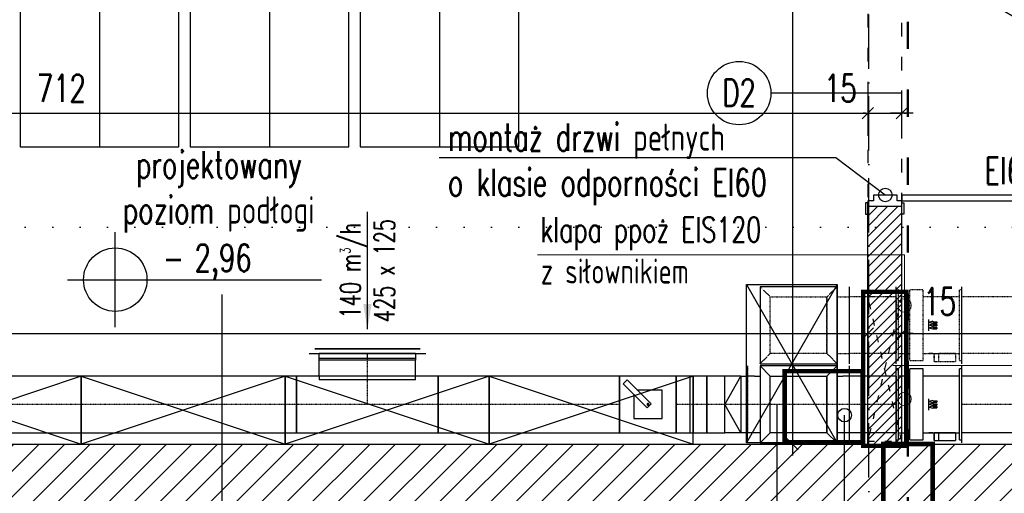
# Model space of a CAD drawing. Header units: millimetres. Extents: x 167273 to 188273, y -125105 to -88145.
# Tile 197 of 210: x 174620 to 175055, y -91786 to -91576. Entities that reach past the tile are written whole.
import ezdxf
from ezdxf.enums import TextEntityAlignment as Align

# ---------------------------------------------------------------- set-up
doc = ezdxf.new("R2010")
doc.units = ezdxf.units.MM
doc.header["$PDMODE"] = 35
doc.header["$PDSIZE"] = 5
for name, pattern in [('ACAD_ISO03W100', [30, 12, -18]), ('ACAD_ISO07W100', [3, 0, -3]), ('ACAD_ISO10W100', [18, 12, -3, 0, -3]), ('DASHED', [0.75, 0.5, -0.25]), ('WENT_2', [1.5, 0.5, -1]), ('WENT_3', [1.6, 0.5, -0.5, 0.1, -0.5])]:
    doc.linetypes.add(name, pattern=pattern)
for name, color, linetype in [('!_ppoz', 10, 'Continuous'), ('a-op_drzwi', 40, 'Continuous'), ('a-op_leader', 9, 'Continuous'), ('a-op_text', 9, 'Continuous'), ('a-osie', 1, 'ACAD_ISO10W100'), ('a-poziomy', 9, 'Continuous'), ('a-wymiary', 9, 'Continuous'), ('b-przebicia', 7, 'Continuous'), ('b-przerywana1', 9, 'ACAD_ISO03W100'), ('b-ściany', 2, 'Continuous'), ('c-wyposażenie', 5, 'Continuous'), ('FLUID-N-BIB-HID', 7, 'Continuous'), ('FLUID-W-BIB-120-ARRGR', 7, 'Continuous'), ('FLUID-W-BIB-HID', 7, 'Continuous'), ('FLUID-W-BIB-SYM', 7, 'Continuous'), ('h-hatch', 8, 'Continuous'), ('opis text', 9, 'Continuous')]:
    doc.layers.add(name, color=color, linetype=linetype)
doc.layers.add('!_zmiany', color=7, linetype='Continuous', true_color=0xfa7d00)
for name, color, linetype, lineweight in [('_WENT-KONSTRUKCJA', 254, 'Continuous', 9), ('FLUID-N-BIB', 8, 'Continuous', 30), ('FLUID-W-BIB', 220, 'Continuous', 30), ('IS_kan_san', 34, 'Continuous', 53), ('IS_przejscia_ppoz_sciany', 212, 'Continuous', 60), ('IS_przejscia_ppoz_stropy', 32, 'Continuous', 60), ('TIS-WYT.PPOŻ- OPIS', 9, 'Continuous', 20), ('TIS_przejscia_ppoz_stropy', 22, 'Continuous', 18), ('TIS_WODA_OPIS', 9, 'Continuous', 9)]:
    doc.layers.add(name, color=color, linetype=linetype, lineweight=lineweight)
doc.styles.add('_WENTYLACJA', font='romans.shx', dxfattribs={"width": 0.7, "height": 11})
doc.styles.add('FDBES', font='romans.shx', dxfattribs={"width": 0.7, "height": 10})
doc.styles.add('PPAB_100', font='romans.shx', dxfattribs={"width": 0.7, "height": 12})
doc.styles.add('PPAB_50', font='romans.shx', dxfattribs={"width": 0.7, "height": 8})
doc.styles.add('ROMANS', font='romans.shx', dxfattribs={"width": 0.7, "height": 10})
doc.dimstyles.new('FDBES', dxfattribs={"dimscale": 50, "dimtxt": 4, "dimasz": 2.5, "dimexe": 0.8, "dimexo": 2, "dimgap": 1, "dimtad": 1, "dimdsep": 46, "dimtxsty": 'FDBES', "dimcen": 2.5, "dimclrd": 4, "dimclre": 5, "dimadec": 0, "dimazin": 0, "dimtfac": 1, "dimtmove": 0, "dimatfit": 3, "dimfxl": 0, "dimarcsym": 0})
doc.dimstyles.new('newPPAB_100', dxfattribs={"dimscale": 0, "dimtxt": 16, "dimasz": 1, "dimexe": 10, "dimexo": 10, "dimgap": 5, "dimtad": 1, "dimdec": 0, "dimzin": 0, "dimdsep": 46, "dimtxsty": 'PPAB_100', "dimblk": 'tick_50', "dimcen": 0.09, "dimdle": 5, "dimse1": 1, "dimse2": 1, "dimclrd": 9, "dimclre": 9, "dimclrt": 161, "dimadec": 0, "dimazin": 0, "dimtfac": 1, "dimtdec": 0, "dimtix": 1, "dimtmove": 2, "dimatfit": 0, "dimldrblk": 'tick_50', "dimfxl": 0, "dimtolj": 1, "dimtzin": 0, "dimarcsym": 0})

# ---------------------------------------------------------------- blocks, each defined once
blk = doc.blocks.new('kotapozioma')
for p, q in [((49330.12, 104.43), (49330.12, 134.43)), ((49315.12, 119.43), (49395.12, 119.43))]:
    blk.add_line(p, q)
blk.add_circle((49330.12, 119.43), 10)
at = {"layer": 'opis text', "style": 'PPAB_50'}
for tag, p in [('ZNAK', (49345.12, 119.43)), ('WARTOSC', (49355.12, 119.43))]:
    blk.add_attdef(tag, text='', height=9, dxfattribs=at).set_placement(p, align=Align.BOTTOM_LEFT)
blk = doc.blocks.new('tick_50')
at = {"color": 9, "ltscale": 20}
for p, q in [((0, 10), (0, -10)), ((-5, 0), (5, 0))]:
    blk.add_line(p, q, dxfattribs=at)
at = {"color": 0}
blk.add_line((2.5, 2.5), (-2.5, -2.5), dxfattribs=at)
blk = doc.blocks.new('*D193')
at = {"layer": 'a-wymiary', "color": 9, "lineweight": -2}
for p, q in [((174993.44, -91715.13), (174992.44, -91715.13)), ((174994.44, -91715.13), (175009.44, -91715.13)), ((175010.44, -91715.13), (175011.44, -91715.13))]:
    blk.add_line(p, q, dxfattribs=at)
at = {"layer": 'Defpoints', "color": 0}
for p in [(175009.44, -91715.13), (174994.44, -91763.89), (175009.44, -91763.89)]:
    blk.add_point(p, dxfattribs=at)
at = {"layer": 'a-wymiary', "color": 9, "lineweight": -2}
blk.add_blockref('tick_50', (174994.44, -91715.13), dxfattribs=at)
at = {"layer": 'a-wymiary', "color": 9, "lineweight": -2, "rotation": 180}
blk.add_blockref('tick_50', (175009.44, -91715.13), dxfattribs=at)
at = {"layer": 'a-wymiary', "color": 161, "insert": (175026.18, -91700.94), "char_height": 12, "attachment_point": 5, "style": 'PPAB_100'}
blk.add_mtext('\\A1;15', dxfattribs=at)
blk = doc.blocks.new('*U15')
at = {"lineweight": 15}
for p, q in [((-1, 35), (1, 35)), ((-1, -35), (1, -35))]:
    blk.add_line(p, q, dxfattribs=at)
blk.add_lwpolyline([(-5, 35), (35, 35), (35, -35), (-5, -35), (-5, 35), (35, -35), (35, 35), (-5, -35)], close=True)
blk = doc.blocks.new('*D296')
at = {"layer": 'a-wymiary', "color": 9, "lineweight": -2}
for p, q in [((174993.44, -91617.73), (174992.44, -91617.73)), ((174994.44, -91617.73), (175009.44, -91617.73)), ((175010.44, -91617.73), (175011.44, -91617.73))]:
    blk.add_line(p, q, dxfattribs=at)
at = {"layer": 'Defpoints', "color": 0}
for p in [(175009.44, -91617.73), (174994.44, -91763.89), (175009.44, -91763.89)]:
    blk.add_point(p, dxfattribs=at)
at = {"layer": 'a-wymiary', "color": 9, "lineweight": -2}
blk.add_blockref('tick_50', (174994.44, -91617.73), dxfattribs=at)
at = {"layer": 'a-wymiary', "color": 9, "lineweight": -2, "rotation": 180}
blk.add_blockref('tick_50', (175009.44, -91617.73), dxfattribs=at)
at = {"layer": 'a-wymiary', "color": 161, "insert": (174982.37, -91606.73), "char_height": 12, "attachment_point": 5, "style": 'PPAB_100'}
blk.add_mtext('\\A1;15', dxfattribs=at)
blk = doc.blocks.new('*D301')
at = {"layer": 'a-wymiary', "color": 9, "lineweight": -2}
blk.add_line((175189.02, -91559.89), (175189.02, -91657.89), dxfattribs=at)
at = {"layer": 'Defpoints', "color": 0}
for p in [(175009.44, -91558.89), (175009.44, -91658.89), (175189.02, -91658.89)]:
    blk.add_point(p, dxfattribs=at)
at = {"layer": 'a-wymiary', "color": 9, "lineweight": -2}
for p, rotation in [((175189.02, -91558.89), 90), ((175189.02, -91658.89), 270)]:
    blk.add_blockref('tick_50', p, dxfattribs=dict(at, rotation=rotation))
at = {"layer": 'a-wymiary', "color": 161, "insert": (175178.02, -91608.89), "char_height": 12, "attachment_point": 5, "rotation": 90, "style": 'PPAB_100'}
blk.add_mtext('\\A1;100', dxfattribs=at)
blk = doc.blocks.new('*D302')
at = {"layer": 'a-wymiary', "color": 9, "lineweight": -2}
blk.add_line((175189.02, -91659.89), (175189.02, -91762.89), dxfattribs=at)
at = {"layer": 'Defpoints', "color": 0}
for p in [(175009.44, -91658.89), (175009.44, -91763.89), (175189.02, -91763.89)]:
    blk.add_point(p, dxfattribs=at)
at = {"layer": 'a-wymiary', "color": 9, "lineweight": -2}
for p, rotation in [((175189.02, -91658.89), 90), ((175189.02, -91763.89), 270)]:
    blk.add_blockref('tick_50', p, dxfattribs=dict(at, rotation=rotation))
at = {"layer": 'a-wymiary', "color": 161, "insert": (175178.02, -91711.39), "char_height": 12, "attachment_point": 5, "rotation": 90, "style": 'PPAB_100'}
blk.add_mtext('\\A1;105', dxfattribs=at)
blk = doc.blocks.new('*D307')
at = {"layer": 'a-wymiary', "color": 9, "lineweight": -2}
blk.add_line((174961.23, -91199.23), (174961.23, -91762.89), dxfattribs=at)
at = {"layer": 'Defpoints', "color": 0}
for p in [(174994.44, -91198.23), (174961.23, -91763.89), (174994.44, -91763.89)]:
    blk.add_point(p, dxfattribs=at)
at = {"layer": 'a-wymiary', "color": 9, "lineweight": -2}
for p, rotation in [((174961.23, -91198.23), 90), ((174961.23, -91763.89), 270)]:
    blk.add_blockref('tick_50', p, dxfattribs=dict(at, rotation=rotation))
at = {"layer": 'a-wymiary', "color": 161, "insert": (174950.23, -91481.06), "char_height": 12, "attachment_point": 5, "rotation": 90, "style": 'PPAB_100'}
blk.add_mtext('\\A1;566', dxfattribs=at)
blk = doc.blocks.new('*U845')
at = {"linetype": 'Continuous', "lineweight": -2}
for p, q in [((0, 170, 170), (0, -170, 170)), ((0, 170, -170), (0, 170, 170)), ((0, -170, -170), (0, 170, -170)), ((0, -170, 170), (0, -170, -170))]:
    blk.add_line(p, q, dxfattribs=at)
at = {"color": 0, "linetype": 'ByBlock', "lineweight": -2}
for p, q in [((0, 125, 125), (0, 170, 170)), ((0, 170, -170), (0, 125, -125)), ((0, 125, 125), (0, 125, -125)), ((0, 125, -125), (0, -125, -125)), ((0, -125, 125), (0, 125, 125)), ((0, -170, -170), (0, -125, -125)), ((0, -125, -125), (0, -125, 125)), ((0, -170, 170), (0, -125, 125))]:
    blk.add_line(p, q, dxfattribs=at)
blk = doc.blocks.new('*U994')
at = {"linetype": 'Continuous', "lineweight": -2}
for p, q in [((-396, 125), (-396, 170)), ((396, -170), (396, 170)), ((-396, -125), (-396, 125)), ((-396, -170), (-396, -125))]:
    blk.add_line(p, q, dxfattribs=at)
at = {"color": 0, "linetype": 'ByBlock', "lineweight": -2}
for p, q in [((-396, 125), (396, 125)), ((-396, -125), (396, -125))]:
    blk.add_line(p, q, dxfattribs=at)
at = {"layer": 'FLUID-W-BIB-SYM', "linetype": 'WENT_3', "lineweight": -3}
blk.add_line((-396, 0), (396, 0), dxfattribs=at)
blk = doc.blocks.new('*U992')
at = {"linetype": 'Continuous', "lineweight": -2}
for p, q in [((-225, 0, 170), (-225, 0, 125)), ((-225, 0, 125), (-225, 0, -125)), ((-225, 0, -125), (-225, 0, -170)), ((170, 0, 170), (-170, 0, 170)), ((170, 0, -170), (170, 0, 170)), ((225, 0, 170), (225, 0, 125)), ((225, 0, -125), (225, 0, -170)), ((225, 0, 125), (225, 0, -125))]:
    blk.add_line(p, q, dxfattribs=at)
at = {"color": 0, "linetype": 'ByBlock', "lineweight": -2}
for p, q in [((-225, 0, -125), (-195, 0, -125)), ((-225, 0, 125), (-195, 0, 125)), ((-170, 0, -125), (-195, 0, -125)), ((-195, 0, 125), (-170, 0, 125)), ((-125, 0, 125), (-125, 0, -125)), ((125, 0, -125), (-125, 0, -125)), ((195, 0, -125), (170, 0, -125)), ((170, 0, 125), (195, 0, 125)), ((195, 0, -125), (225, 0, -125)), ((195, 0, 125), (225, 0, 125))]:
    blk.add_line(p, q, dxfattribs=at)
at = {"layer": 'FLUID-W-BIB-SYM', "linetype": 'WENT_3', "lineweight": -3}
for p, q in [((-225, 0), (-170, 0)), ((-215, 0), (170, 0)), ((-125, 0), (125, 0)), ((170, 0), (225, 0))]:
    blk.add_line(p, q, dxfattribs=at)
blk = doc.blocks.new('*U826')
at = {"color": 0, "linetype": 'ByBlock', "lineweight": -2}
for p, q in [((-60, 125), (-90, 125)), ((10, 125), (90, 125)), ((-90, -125), (-60, -125)), ((90, -125), (10, -125))]:
    blk.add_line(p, q, dxfattribs=at)
at = {"linetype": 'Continuous', "lineweight": -3}
for p, q in [((-60, 125), (10, 125)), ((10, 0), (-60, 125)), ((-60, 125), (-60, -125)), ((10, 0), (10, 125)), ((10, -125), (10, 0)), ((-60, -125), (10, 0)), ((-60, -125), (10, -125))]:
    blk.add_line(p, q, dxfattribs=at)
at = {"linetype": 'Continuous', "lineweight": -2}
for p, q in [((90, 125), (90, 0)), ((90, 0), (90, -125))]:
    blk.add_line(p, q, dxfattribs=at)
at = {"layer": 'FLUID-W-BIB-HID', "linetype": 'DASHED', "lineweight": -3}
for p, q in [((-90, 170), (-90, 125)), ((-90, 125), (-90, -125)), ((-90, -170), (-90, -125))]:
    blk.add_line(p, q, dxfattribs=at)
at = {"layer": 'FLUID-W-BIB-SYM', "linetype": 'WENT_3', "lineweight": -3}
for p, q in [((-90, 0), (-60, 0)), ((-60, 0), (10, 0)), ((10, 0), (90, 0))]:
    blk.add_line(p, q, dxfattribs=at)
blk = doc.blocks.new('*U813')
at = {"linetype": 'Continuous', "lineweight": -2}
for p, q in [((-125, 125), (-125, 0)), ((125, 0), (125, 125)), ((-125, 0), (-125, -125)), ((125, -125), (125, 0))]:
    blk.add_line(p, q, dxfattribs=at)
at = {"color": 0, "linetype": 'ByBlock', "lineweight": -2}
for p, q in [((125, 125), (-125, 125)), ((62.5, 62.5), (-62.5, 62.5)), ((-62.5, 62.5), (-62.5, -62.5)), ((62.5, -44.8), (62.5, 62.5)), ((-14.5, -3.2), (3.2, 14.5)), ((3.2, 14.5), (109.2, -91.6)), ((91.6, -109.2), (-14.5, -3.2)), ((-62.5, -62.5), (44.8, -62.5)), ((-125, -125), (125, -125)), ((109.2, -91.6), (91.6, -109.2))]:
    blk.add_line(p, q, dxfattribs=at)
for major_axis in [(4, 0), (4, 0), (-4, 0), (-4, 0)]:
    blk.add_ellipse((0, 0), major_axis=major_axis, ratio=1, start_param=0, end_param=3.141593, dxfattribs=at)
blk = doc.blocks.new('*U816')
at = {"linetype": 'Continuous', "lineweight": -2}
for p, q in [((-67.5, 0), (-67.5, 125)), ((67.5, 125), (67.5, 0)), ((-67.5, -125), (-67.5, 0)), ((67.5, 0), (67.5, -125))]:
    blk.add_line(p, q, dxfattribs=at)
at = {"color": 0, "linetype": 'ByBlock', "lineweight": -2}
for p, q in [((-67.5, 125), (67.5, 125)), ((67.5, -125), (-67.5, -125))]:
    blk.add_line(p, q, dxfattribs=at)
at = {"linetype": 'Continuous', "lineweight": -3}
for p, q in [((-7.5, 125), (-7.5, -125)), ((7.5, 125), (7.5, -125))]:
    blk.add_line(p, q, dxfattribs=at)
at = {"layer": 'FLUID-W-BIB-SYM', "linetype": 'WENT_3', "lineweight": -3}
blk.add_line((-67.5, 0), (67.5, 0), dxfattribs=at)
blk = doc.blocks.new('*U825')
at = {"linetype": 'Continuous', "lineweight": -2}
for p, q in [((-400, 0), (-400, 125)), ((400, 125), (400, 0)), ((-400, -125), (-400, 0)), ((400, 0), (400, -125))]:
    blk.add_line(p, q, dxfattribs=at)
at = {"color": 0, "linetype": 'ByBlock', "lineweight": -2}
for p, q in [((-400, 125), (400, 125)), ((400, -125), (-400, -125))]:
    blk.add_line(p, q, dxfattribs=at)
at = {"layer": 'FLUID-W-BIB-SYM', "linetype": 'WENT_3', "lineweight": -3}
blk.add_line((-400, 0), (400, 0), dxfattribs=at)
blk = doc.blocks.new('*U1048')
at = {"linetype": 'Continuous', "lineweight": -2}
for p, q in [((-212.5, 225), (-257.5, 225)), ((212.5, 225), (-212.5, 225)), ((257.5, 225), (212.5, 225)), ((-312.5, -125), (-312.5, 125)), ((312.5, 125), (312.5, -125))]:
    blk.add_line(p, q, dxfattribs=at)
at = {"color": 0, "linetype": 'ByBlock', "lineweight": -2}
for p, q in [((-212.5, 225), (-212.5, 195)), ((212.5, 195), (212.5, 225)), ((-212.5, 108.3), (-212.5, 195)), ((212.5, 125), (212.5, 195)), ((-312.5, 125), (-212.5, 125)), ((-212.5, 108.3), (212.5, 108.3)), ((212.5, 125), (212.5, 108.3)), ((212.5, 125), (312.5, 125)), ((312.5, -125), (-312.5, -125))]:
    blk.add_line(p, q, dxfattribs=at)
at = {"linetype": 'Continuous', "lineweight": -3}
blk.add_line((-212.5, 195), (212.5, 195), dxfattribs=at)
at = {"layer": 'FLUID-W-BIB-SYM', "linetype": 'WENT_3', "lineweight": -3}
for p, q in [((0, 0), (0, 225)), ((0, 205), (0, 225)), ((-312.5, 0), (312.5, 0))]:
    blk.add_line(p, q, dxfattribs=at)
blk = doc.blocks.new('*U818')
at = {"linetype": 'Continuous', "lineweight": -2}
for p, q in [((-1000, 0), (-1000, 125)), ((1000, 125), (1000, 0)), ((-1000, -125), (-1000, 0)), ((1000, 0), (1000, -125))]:
    blk.add_line(p, q, dxfattribs=at)
at = {"color": 0, "linetype": 'ByBlock', "lineweight": -2}
for p, q in [((-1000, 125), (1000, 125)), ((1000, -125), (-1000, -125))]:
    blk.add_line(p, q, dxfattribs=at)
at = {"layer": 'FLUID-W-BIB-SYM', "linetype": 'WENT_3', "lineweight": -3}
blk.add_line((-1000, 0), (1000, 0), dxfattribs=at)
blk = doc.blocks.new('*U1049')
at = {"color": 0, "linetype": 'ByBlock', "lineweight": -2}
for p, q in [((-232.5, 0), (-212.5, 0)), ((-232.5, 0, 20), (232.5, 0, 20)), ((212.5, 0), (-212.5, 0)), ((-212.5, 0, -20), (-212.5, 0)), ((-212.5, 0, -20), (212.5, 0, -20)), ((212.5, 0), (212.5, 0, -20)), ((212.5, 0), (232.5, 0))]:
    blk.add_line(p, q, dxfattribs=at)
at = {"linetype": 'Continuous', "lineweight": -3}
for p, q in [((232.5, 0, 20), (-232.5, 0, 20)), ((-232.5, 0, 20), (232.5, 0, 20))]:
    blk.add_line(p, q, dxfattribs=at)
blk = doc.blocks.new('*U844')
at = {"linetype": 'Continuous', "lineweight": -2}
blk.add_line((-210, 0, -170), (130, 0, -170), dxfattribs=at)
at = {"color": 0, "linetype": 'ByBlock', "lineweight": -2}
for p, q in [((-165, 0, 125), (-115, 0, 125)), ((-115, 0, 125), (85, 0, 125)), ((85, 0, -125), (85, 0, 125)), ((130, 0, -125), (135, 0, -125)), ((135, 0, 125), (130, 0, 125)), ((135, 0, 125), (165, 0, 125)), ((135, 0, -125), (165, 0, -125)), ((165, 0, -125), (185, 0, -125)), ((165, 0, 125), (185, 0, 125))]:
    blk.add_line(p, q, dxfattribs=at)
at = {"layer": 'FLUID-N-BIB-HID', "linetype": 'DASHED', "lineweight": -3}
for p, q in [((185, 0, 125), (185, 0, 170)), ((185, 0, -170), (185, 0, -125))]:
    blk.add_line(p, q, dxfattribs=at)
blk = doc.blocks.new('*U819')
at = {"linetype": 'Continuous', "lineweight": -2}
for p, q in [((0, 170, 170), (0, -170, 170)), ((0, 170, -170), (0, 170, 170)), ((0, -170, -170), (0, 170, -170)), ((0, -170, 170), (0, -170, -170))]:
    blk.add_line(p, q, dxfattribs=at)
at = {"color": 0, "linetype": 'ByBlock', "lineweight": -2}
for p, q in [((0, 125, 125), (0, 170, 170)), ((0, 170, -170), (0, 125, -125)), ((0, 125, 125), (0, 125, -125)), ((0, 125, -125), (0, -125, -125)), ((0, -125, 125), (0, 125, 125)), ((0, -170, -170), (0, -125, -125)), ((0, -125, -125), (0, -125, 125)), ((0, -170, 170), (0, -125, 125))]:
    blk.add_line(p, q, dxfattribs=at)
blk = doc.blocks.new('*U843')
at = {"linetype": 'Continuous', "lineweight": -2}
for p, q in [((-177.5, 125), (-177.5, 170)), ((177.5, -170), (177.5, 170)), ((-177.5, -125), (-177.5, 125)), ((-177.5, -170), (-177.5, -125))]:
    blk.add_line(p, q, dxfattribs=at)
at = {"color": 0, "linetype": 'ByBlock', "lineweight": -2}
for p, q in [((-177.5, 125), (177.5, 125)), ((-177.5, -125), (177.5, -125))]:
    blk.add_line(p, q, dxfattribs=at)
blk = doc.blocks.new('*U987')
at = {"color": 0, "linetype": 'ByBlock', "lineweight": -2}
for p, q in [((-145, -156.5), (-145, 156.5)), ((-145, 156.5), (-135, 156.5)), ((-135, -156.5), (-135, 156.5)), ((25, -156.5), (25, 156.5)), ((25, 156.5), (85, 156.5)), ((85, -156.5), (85, 156.5)), ((135, -156.5), (135, 156.5)), ((135, 156.5), (145, 156.5)), ((145, 125), (145, 156.5)), ((-135, 125), (25, 125)), ((85, 125), (135, 125)), ((145, 125), (145, -125)), ((25, -125), (-135, -125)), ((-116.51, -125.01), (-116.51, -160.01)), ((-116.51, -125.01), (-116.5, -125.01)), ((-116.5, -125.01), (-43.51, -125.01)), ((-116.5, -125.01), (-116.5, -160.01)), ((-43.49, -125.01), (-43.5, -125.01)), ((-43.5, -160.01), (-43.5, -125.01)), ((-23.5, -125.01), (-43.49, -125.01)), ((-23.5, -160.01), (-23.5, -125.01)), ((-23.49, -125.01), (-23.5, -125.01)), ((-23.49, -125.01), (-23.49, -160.01)), ((135, -125), (85, -125)), ((145, -156.5), (145, -125)), ((-135, -156.5), (-145, -156.5)), ((-116.5, -160.01), (-116.51, -160.01)), ((-96.51, -160.01), (-116.5, -160.01)), ((-96.5, -160.01), (-96.51, -160.01)), ((-43.51, -160.01), (-96.5, -160.01)), ((-43.5, -160.01), (-43.51, -160.01)), ((-43.49, -160.01), (-43.5, -160.01)), ((-23.5, -160.01), (-43.49, -160.01)), ((-23.5, -160.01), (-23.49, -160.01)), ((85, -156.5), (25, -156.5)), ((145, -156.5), (135, -156.5))]:
    blk.add_line(p, q, dxfattribs=at)
at = {"linetype": 'Continuous', "lineweight": -3}
for p, q in [((-35, 15.5), (-35, 9.5)), ((-17.5, 15.5), (-35, 15.5)), ((-17.5, 9.5), (-35, 9.5)), ((-35, 3), (-35, -3)), ((-17.5, 3), (-35, 3)), ((-17.5, 17.5), (-17.5, 15.5)), ((-17.5, 17.5), (0, 12.5)), ((-17.5, 7.5), (0, 12.5)), ((-17.5, 7.5), (-17.5, 9.5)), ((-17.5, 5), (-17.5, 3)), ((-17.5, 5), (0, 0)), ((0, -25), (0, 25)), ((-17.5, -3), (-35, -3)), ((-35, -9.5), (-35, -15.5)), ((-17.5, -9.5), (-35, -9.5)), ((-17.5, -15.5), (-35, -15.5)), ((-17.5, -5), (0, 0)), ((-17.5, -5), (-17.5, -3)), ((-17.5, -7.5), (-17.5, -9.5)), ((-17.5, -7.5), (0, -12.5)), ((-17.5, -17.5), (0, -12.5)), ((-17.5, -17.5), (-17.5, -15.5)), ((-17.5, -125), (-35, -125)), ((-17.5, -125), (-35, -125)), ((-17.5, -125), (-35, -125)), ((-17.5, -125), (-35, -125)), ((-17.5, -125), (-35, -125)), ((-17.5, -125), (-35, -125)), ((-17.5, -125), (0, -125)), ((-17.5, -125), (0, -125)), ((-17.5, -125), (0, -125)), ((-17.5, -125), (0, -125)), ((-17.5, -125), (0, -125)), ((-17.5, -125), (0, -125))]:
    blk.add_line(p, q, dxfattribs=at)
blk = doc.blocks.new('*U986')
at = {"linetype": 'Continuous', "lineweight": -2}
for p, q in [((-102.5, -170), (-102.5, 170)), ((102.5, 125), (102.5, 170)), ((102.5, -125), (102.5, 125)), ((102.5, -170), (102.5, -125))]:
    blk.add_line(p, q, dxfattribs=at)
at = {"color": 0, "linetype": 'ByBlock', "lineweight": -2}
for p, q in [((-102.5, 125), (102.5, 125)), ((-102.5, -125), (102.5, -125))]:
    blk.add_line(p, q, dxfattribs=at)
blk = doc.blocks.new('*U985')
at = {"color": 0, "linetype": 'ByBlock', "lineweight": -2}
for p, q in [((-145, -156.5), (-145, 156.5)), ((-145, 156.5), (-135, 156.5)), ((-135, -156.5), (-135, 156.5)), ((25, -156.5), (25, 156.5)), ((25, 156.5), (85, 156.5)), ((85, -156.5), (85, 156.5)), ((135, -156.5), (135, 156.5)), ((135, 156.5), (145, 156.5)), ((145, 125), (145, 156.5)), ((-135, 125), (25, 125)), ((85, 125), (135, 125)), ((145, 125), (145, -125)), ((145, 125), (145.1, 125)), ((25, -125), (-135, -125)), ((-116.5, -125), (-43.5, -125)), ((-116.5, -125), (-116.5, -160)), ((-116.5, -125), (-116.5, -160)), ((-116.5, -125), (-116.5, -125)), ((-43.5, -125), (-23.5, -125)), ((-43.5, -125), (-43.5, -125)), ((-43.5, -125), (-43.5, -125)), ((-43.5, -160), (-43.5, -125)), ((-23.5, -160), (-23.5, -125)), ((-23.5, -125), (-23.5, -160)), ((-23.5, -125), (-23.5, -125)), ((135, -125), (85, -125)), ((145, -156.5), (145, -125)), ((145.1, -125), (145, -125)), ((-135, -156.5), (-145, -156.5)), ((-96.5, -160), (-116.5, -160)), ((-116.5, -160), (-116.5, -160)), ((-96.5, -160), (-96.5, -160)), ((-43.5, -160), (-96.5, -160)), ((-43.5, -160), (-43.5, -160)), ((-43.5, -160), (-43.5, -160)), ((-23.5, -160), (-43.5, -160)), ((-23.5, -160), (-23.5, -160)), ((85, -156.5), (25, -156.5)), ((145, -156.5), (135, -156.5))]:
    blk.add_line(p, q, dxfattribs=at)
at = {"linetype": 'Continuous', "lineweight": -3}
for p, q in [((-35, 15.5), (-35, 9.5)), ((-17.5, 15.5), (-35, 15.5)), ((-17.5, 9.5), (-35, 9.5)), ((-35, 3), (-35, -3)), ((-17.5, 3), (-35, 3)), ((-17.5, 17.5), (-17.5, 15.5)), ((-17.5, 17.5), (0, 12.5)), ((-17.5, 7.5), (0, 12.5)), ((-17.5, 7.5), (-17.5, 9.5)), ((-17.5, 5), (-17.5, 3)), ((-17.5, 5), (0, 0)), ((-17.5, -5), (0, 0)), ((0, -25), (0, 25)), ((-17.5, -3), (-35, -3)), ((-35, -9.5), (-35, -15.5)), ((-17.5, -9.5), (-35, -9.5)), ((-17.5, -15.5), (-35, -15.5)), ((-17.5, -5), (-17.5, -3)), ((-17.5, -7.5), (-17.5, -9.5)), ((-17.5, -7.5), (0, -12.5)), ((-17.5, -17.5), (0, -12.5)), ((-17.5, -17.5), (-17.5, -15.5)), ((-17.5, -125), (-35, -125)), ((-17.5, -125), (-35, -125)), ((-17.5, -125), (-35, -125)), ((-17.5, -125), (-35, -125)), ((-17.5, -125), (-35, -125)), ((-17.5, -125), (-35, -125)), ((-17.5, -125), (0, -125)), ((-17.5, -125), (0, -125)), ((-17.5, -125), (0, -125)), ((-17.5, -125), (0, -125)), ((-17.5, -125), (0, -125)), ((-17.5, -125), (0, -125))]:
    blk.add_line(p, q, dxfattribs=at)
blk = doc.blocks.new('*U984')
at = {"linetype": 'Continuous', "lineweight": -2}
for p, q in [((-102.5, 125), (-102.5, 170)), ((102.5, 125), (102.5, 170)), ((-102.5, -125), (-102.5, 125)), ((102.5, -125), (102.5, 125)), ((-102.5, -170), (-102.5, -125)), ((102.5, -170), (102.5, -125))]:
    blk.add_line(p, q, dxfattribs=at)
at = {"color": 0, "linetype": 'ByBlock', "lineweight": -2}
for p, q in [((-102.5, 125), (102.5, 125)), ((-102.5, -125), (102.5, -125))]:
    blk.add_line(p, q, dxfattribs=at)
at = {"layer": 'FLUID-W-BIB-SYM', "linetype": 'WENT_3', "lineweight": -3}
for q in [(102.5, 0), (-2.1, 0)]:
    blk.add_line((-102.5, 0), q, dxfattribs=at)
blk = doc.blocks.new('*U767')
at = {"insert": (0, -34.6), "char_height": 12, "attachment_point": 5, "rotation": 270, "style": 'ROMANS'}
blk.add_mtext('140 m{\\A2;\\H0.5x;3}/h\\P425 x 125', dxfattribs=at)
blk.add_leader([(0, 0), (0, -69.2)], dimstyle='FDBES', override={"dimscale": 6, "dimclrd": 256})

msp = doc.modelspace()

# ---------------------------------------------------------------- hatches: boundary and pattern name
at = {"layer": '!_ppoz'}
h = msp.add_hatch(dxfattribs=at)
h.set_pattern_fill('ANSI31', color=256, style=0)
h.set_pattern_definition([(45, (0, -5000), (-2.24506403, 2.24506403), [])])
h.paths.add_polyline_path([(175009.44, -91658.89), (174994.44, -91658.89), (174994.44, -91763.89), (175009.44, -91763.89)])
at = {"layer": 'h-hatch'}
h = msp.add_hatch(dxfattribs=at)
h.set_pattern_fill('ANSI31', color=256, scale=2.5, style=0)
h.set_pattern_definition([(45, (0, -5000), (-5.61266008, 5.61266008), [])])
h.paths.add_polyline_path([(175326.44, -91763.89), (173498.44, -91763.89), (173498.44, -91687.89), (173456.44, -91687.89), (173456.44, -91768.89), (172740.44, -91768.89), (172740.44, -91509.89), (173049.44, -91509.89), (173049.44, -91462.89), (172688.44, -91462.89), (172688.44, -91772.89), (172675.44, -91772.89), (172675.44, -91807.89), (172689.44, -91807.89), (172689.44, -91840.89), (172719.44, -91840.89), (172719.44, -91794.89), (173456.44, -91794.89), (173456.44, -92037.89), (172866.44, -92037.89), (172866.44, -92085.89), (172893.44, -92085.89), (172893.44, -92154.89), (172736.44, -92154.89), (172736.44, -92085.89), (172786.44, -92085.89), (172786.44, -92037.89), (172719.44, -92037.89), (172719.44, -91930.89), (172689.44, -91930.89), (172689.44, -92037.89), (172684.44, -92037.89), (172684.44, -92085.89), (172708.44, -92085.89), (172708.44, -92154.89), (172341.44, -92154.89), (172341.44, -92085.89), (172341.44, -92037.89), (172313.44, -92037.89), (172313.44, -92085.89), (172313.44, -92154.89), (171946.44, -92154.89), (171946.44, -92085.89), (171949.44, -92085.89), (171949.44, -91927.89), (171828.44, -91927.89), (171828.44, -91937.89), (171922.44, -91937.89), (171922.44, -92037.89), (171899.44, -92037.89), (171899.44, -92085.89), (171919.44, -92085.89), (171919.44, -92154.89), (171559.44, -92154.89), (171559.44, -92085.89), (171559.44, -92037.89), (171562.44, -92037.89), (171562.44, -91937.89), (171738.44, -91937.89), (171738.44, -91927.89), (171562.44, -91927.89), (171562.44, -91882.89), (171531.44, -91882.89), (171531.44, -92045.89), (171008.44, -92045.89), (171008.44, -91802.89), (171393.44, -91802.89), (171393.44, -91817.89), (171405.44, -91817.89), (171405.44, -91802.89), (171438.44, -91802.89), (171438.44, -91762.89), (171159.44, -91762.89), (171159.44, -91722.89), (171105.44, -91722.89), (171105.44, -91757.89), (170976.44, -91757.89), (170976.44, -92085.89), (171540.44, -92085.89), (171540.44, -92172.89), (172913.44, -92172.89), (172913.44, -92085.89), (175326.44, -92085.89), (175326.44, -92028.89), (173498.44, -92028.89), (173498.44, -91811.89), (175326.44, -91811.89)])

# ---------------------------------------------------------------- linework, layer by layer
at = {"layer": '!_ppoz'}
msp.add_lwpolyline([(175009.44, -91658.89), (175009.44, -91656.39), (175007.44, -91656.39), (175007.44, -91653.89), (174996.94, -91653.89), (174996.94, -91656.39), (174994.44, -91656.39), (174994.44, -91658.89), (175009.44, -91658.89)], dxfattribs=at)
for points in [[(175104.44, -91653.89), (175009.44, -91653.89), (175009.44, -91656.39), (175104.44, -91656.39)], [(174994.44, -91662.39), (174994.44, -91657.39), (174993.44, -91657.39), (174993.44, -91662.39)], [(175009.44, -91662.39), (175009.44, -91657.39), (175010.44, -91657.39), (175010.44, -91662.39)]]:
    msp.add_lwpolyline(points, close=True, dxfattribs=at)
msp.add_arc((175009.44, -91656.39), 95, 0, 90, dxfattribs=at)
at = {"layer": '!_zmiany', "elevation": -59.5}
for points in [[(174709.45, -91697.77), (174709.45, -92138.87)], [(174954.27, -91746.39), (174954.27, -92138.87)]]:
    msp.add_lwpolyline(points, dxfattribs=at)
at = {"layer": '_WENT-KONSTRUKCJA'}
msp.add_lwpolyline([(174946.96, -91729.39), (174980.96, -91729.39), (174980.96, -91763.39), (174946.96, -91763.39)], close=True, dxfattribs=at)
at = {"layer": 'a-op_drzwi'}
msp.add_line((175009.19, -91608.89), (174951.69, -91608.89), dxfattribs=at)
msp.add_circle((174937.69, -91608.89), 14, dxfattribs=at)
at = {"layer": 'a-op_leader'}
for points in [[(175002.19, -91653.89), (174980.34, -91637.53), (174805.28, -91637.53)], [(174826.91, -91929.59), (174984.21, -91929.59), (174984.21, -91751.14)]]:
    msp.add_lwpolyline(points, dxfattribs=at)
for centre in [(175002.19, -91653.89), (174984.21, -91751.14)]:
    msp.add_circle(centre, 3, dxfattribs=at)
at = {"layer": 'a-osie', "ltscale": 2}
msp.add_line((174994.94, -92211.89), (174994.94, -91011.89), dxfattribs=at)
at = {"layer": 'a-poziomy', "linetype": 'ACAD_ISO07W100', "ltscale": 4}
msp.add_lwpolyline([(179426.44, -91668.05), (171936.94, -91668.05), (171936.94, -91957.57), (170836.98, -91957.57)], dxfattribs=at)
at = {"layer": 'b-przerywana1', "ltscale": 0.5}
for p, q in [((174994.44, -91558.89), (174994.44, -91658.89)), ((175009.44, -91658.89), (175009.44, -91558.89))]:
    msp.add_line(p, q, dxfattribs=at)
at = {"layer": 'b-przerywana1', "ltscale": 0.25}
for p, q in [((175009.44, -91762.66), (174994.44, -91698.66)), ((175009.44, -91698.66), (174994.44, -91762.66)), ((174994.44, -91698.66), (175009.44, -91698.66)), ((174994.44, -91762.66), (175009.44, -91762.66))]:
    msp.add_line(p, q, dxfattribs=at)
at = {"layer": 'b-ściany'}
for p, q in [((174994.44, -91658.89), (175009.44, -91658.89)), ((174994.44, -91763.89), (174994.44, -91658.89)), ((174994.44, -91658.89), (175009.44, -91658.89)), ((174994.44, -91763.89), (174994.44, -91658.89)), ((175009.44, -91763.89), (175009.44, -91658.89)), ((173498.44, -91763.89), (175326.44, -91763.89))]:
    msp.add_line(p, q, dxfattribs=at)
at = {"layer": 'c-wyposażenie'}
for p, q in [((174655.44, -91557.64), (174655.44, -91632.64)), ((174730.44, -91557.64), (174730.44, -91632.64)), ((174805.44, -91557.64), (174805.44, -91632.64)), ((174557.44, -91733.89), (174647.44, -91763.89)), ((174647.44, -91733.89), (174557.44, -91763.89)), ((174647.44, -91733.89), (174737.44, -91763.89)), ((174737.44, -91733.89), (174647.44, -91763.89)), ((174737.44, -91733.89), (174827.44, -91763.89)), ((174827.44, -91733.89), (174737.44, -91763.89)), ((174827.44, -91733.89), (174917.44, -91763.89)), ((174917.44, -91733.89), (174827.44, -91763.89))]:
    msp.add_line(p, q, dxfattribs=at)
for points in [[(174620.44, -91632.64), (174690.44, -91632.64), (174690.44, -91557.64), (174620.44, -91557.64)], [(174695.44, -91632.64), (174765.44, -91632.64), (174765.44, -91557.64), (174695.44, -91557.64)], [(174770.44, -91632.64), (174840.44, -91632.64), (174840.44, -91557.64), (174770.44, -91557.64)]]:
    msp.add_lwpolyline(points, close=True, dxfattribs=at)
at = {"layer": 'c-wyposażenie', "ltscale": 0.5}
for points in [[(174557.44, -91763.89), (174647.44, -91763.89), (174647.44, -91733.89), (174557.44, -91733.89)], [(174647.44, -91763.89), (174737.44, -91763.89), (174737.44, -91733.89), (174647.44, -91733.89)], [(174737.44, -91763.89), (174827.44, -91763.89), (174827.44, -91733.89), (174737.44, -91733.89)], [(174827.44, -91763.89), (174917.44, -91763.89), (174917.44, -91733.89), (174827.44, -91733.89)]]:
    msp.add_lwpolyline(points, close=True, dxfattribs=at)
at = {"layer": 'IS_kan_san', "linetype": 'ACAD_ISO03W100', "lineweight": 50}
msp.add_line((175012.09, -91517.34), (175012.09, -92332.76), dxfattribs=at)
at = {"layer": 'IS_przejscia_ppoz_sciany', "const_width": 2}
msp.add_lwpolyline([(175001.3, -91811.89), (175001.3, -91763.89), (175023.13, -91763.89), (175023.13, -91811.89)], close=True, dxfattribs=at)
at = {"layer": 'IS_przejscia_ppoz_stropy', "const_width": 2}
msp.add_lwpolyline([(174957.77, -91731.71), (174992.22, -91731.71), (174992.22, -91763.12), (174957.77, -91763.12)], close=True, dxfattribs=at)
at = {"layer": 'TIS-WYT.PPOŻ- OPIS'}
msp.add_lwpolyline([(175005.51, -91729.19), (175062.96, -91729.19), (175062.96, -92159.19), (175462.96, -92159.19)], dxfattribs=at)
at = {"layer": 'TIS_przejscia_ppoz_stropy', "const_width": 2}
msp.add_lwpolyline([(174992.44, -91764.66), (175011.44, -91764.66), (175011.44, -91696.66), (174992.44, -91696.66)], close=True, dxfattribs=at)
at = {"layer": 'TIS_WODA_OPIS'}
msp.add_lwpolyline([(174848.79, -91680.28), (175010.66, -91680.28), (175010.66, -91743.99)], dxfattribs=at)
for centre in [(175010.66, -91702.68), (175010.66, -91743.99)]:
    msp.add_circle(centre, 3, dxfattribs=at)

# ---------------------------------------------------------------- block references
at = {"layer": 'b-przebicia', "lineweight": 15}
msp.add_blockref('*U15', (174945.96, -91728.39, -308), dxfattribs=at)
at = {"layer": 'FLUID-N-BIB', "linetype": 'WENT_2', "extrusion": (-1, 3.06162e-16, 6.12323e-17), "xscale": 0.1, "yscale": 0.1, "zscale": 0.1000000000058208, "rotation": 90}
msp.add_blockref('*U845', (91711.39, 70.5, -174963.96), dxfattribs=at)
at = {"layer": 'FLUID-N-BIB', "linetype": 'WENT_2', "extrusion": (1.83697e-16, 1, 6.12323e-17), "xscale": 0.1000000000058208, "yscale": 0.1, "zscale": 0.1000000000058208, "rotation": 180}
msp.add_blockref('*U844', (-174967.96, -48, -91711.39), dxfattribs=at)
at = {"layer": 'FLUID-N-BIB', "linetype": 'WENT_2', "extrusion": (-1.22465e-16, 0, -1), "xscale": 0.1000000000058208, "yscale": 0.1000000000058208, "zscale": 0.1}
for name, p in [('*U986', (-174996.71, -91711.39, 52)), ('*U843', (-175053.71, -91711.39, 52)), ('*U987', (-175021.46, -91711.39, 52))]:
    msp.add_blockref(name, p, dxfattribs=at)
at = {"layer": 'FLUID-W-BIB', "linetype": 'Continuous', "extrusion": (-1.22465e-16, -3.42114e-48, -1), "xscale": 0.1000000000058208, "yscale": 0.1000000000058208, "zscale": 0.1}
for name, p in [('*U1048', (-174773.71, -91746.39, 59.5)), ('*U826', (-174932.46, -91746.39, 59.5)), ('*U994', (-175075.56, -91746.39, 59.5)), ('*U818', (-174642.46, -91746.39, 59.5)), ('*U825', (-174844.96, -91746.39, 59.5)), ('*U816', (-174916.71, -91746.39, 59.5))]:
    msp.add_blockref(name, p, dxfattribs=at)
at = {"layer": 'FLUID-W-BIB', "linetype": 'Continuous', "extrusion": (8.55285e-49, 1, 6.12323e-17), "xscale": 0.1000000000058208, "yscale": 0.1, "zscale": 0.1000000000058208, "rotation": 180}
msp.add_blockref('*U1049', (-174773.71, -59.5, -91723.89), dxfattribs=at)
at = {"layer": 'FLUID-W-BIB', "linetype": 'Continuous', "extrusion": (-2.46519e-32, -1, -6.12323e-17), "xscale": 0.1000000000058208, "yscale": 0.1, "zscale": 0.1000000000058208, "rotation": 180}
msp.add_blockref('*U992', (174963.96, -59.5, 91746.39), dxfattribs=at)
at = {"layer": 'FLUID-W-BIB', "linetype": 'Continuous', "extrusion": (-1, 6.12323e-17, 6.12323e-17), "xscale": 0.1, "yscale": 0.1, "zscale": 0.1000000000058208, "rotation": 90}
msp.add_blockref('*U819', (91746.39, 70.5, -174963.96), dxfattribs=at)
at = {"layer": 'FLUID-W-BIB', "linetype": 'Continuous', "extrusion": (-1.22465e-16, 0, -1), "xscale": 0.1000000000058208, "yscale": 0.1000000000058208, "zscale": 0.1}
for name, p in [('*U984', (-174996.7, -91746.39, 59.5)), ('*U985', (-175021.46, -91746.39, 59.5))]:
    msp.add_blockref(name, p, dxfattribs=at)
at = {"layer": 'FLUID-W-BIB', "linetype": 'Continuous', "xscale": 0.1000000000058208, "yscale": 0.1000000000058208, "zscale": 0.1, "rotation": 180}
msp.add_blockref('*U813', (174897.46, -91746.39, -59.5), dxfattribs=at)
at = {"layer": 'FLUID-W-BIB-120-ARRGR', "xscale": 0.75, "yscale": 0.75, "zscale": 0.75, "rotation": 180}
msp.add_blockref('*U767', (174773.71, -91713.22, -59.5), dxfattribs=at)
at = {"layer": 'opis text'}
ref = msp.add_blockref('kotapozioma', (105600.27, -91858.49), dxfattribs=dict(at, xscale=1.4, yscale=1.4, zscale=1.4))
ref.add_attrib('WARTOSC', '2,96', dxfattribs={"height": 12, "style": 'PPAB_100', "width": 0.7}).set_placement((174697.44, -91691.29), align=Align.BOTTOM_LEFT)
ref.add_attrib('ZNAK', '-', dxfattribs={"height": 12, "style": 'PPAB_100', "width": 0.7}).set_placement((174683.44, -91691.29), align=Align.BOTTOM_LEFT)

# ---------------------------------------------------------------- texts
at = {"layer": '!_ppoz', "insert": (175045.93, -91643.11), "char_height": 12, "width": 2937.189, "attachment_point": 4, "style": 'PPAB_100'}
msp.add_mtext('{\\Fromans.shx|c238;EI60}', dxfattribs=at)
at = {"layer": 'a-op_drzwi', "insert": (174937.69, -91602.72), "char_height": 12, "width": 32.1102, "attachment_point": 2, "style": 'PPAB_100'}
msp.add_mtext('{\\Fromans.shx|c238;\\H1x;D2\\Fromans.shx|c0;}', dxfattribs=at)
at = {"layer": 'a-op_text', "ltscale": 0.5, "char_height": 12, "style": 'PPAB_100'}
for s, insert, width, attachment_point in [('{\\Fromans.shx|c238;montaż drzwi pełnych\\Po klasie odporności EI60}', (174809.19, -91622.31), 474.5811, 1), ('{\\Fromans.shx|c238;projektowany \\Ppoziom podłogi}', (174708.05, -91652.48), 339.4053, 5)]:
    msp.add_mtext(s, dxfattribs=dict(at, insert=insert, width=width, attachment_point=attachment_point))
at = {"layer": 'TIS_WODA_OPIS', "insert": (174850.1, -91663.66), "char_height": 11, "width": 294.3473, "attachment_point": 1, "style": '_WENTYLACJA'}
msp.add_mtext('{\\Fromans.shx|c238;klapa ppoż EIS120\\Pz siłownikiem}', dxfattribs=at)

# ---------------------------------------------------------------- dimensions: what is measured, and where the dimension line sits
at = {"layer": 'a-wymiary'}
for base, p1, p2, picture, middle in [((174961.23, -91763.89), (174994.44, -91198.23), (174994.44, -91763.89), '*D307', (174950.23, -91481.06)), ((175189.02, -91658.89), (175009.44, -91558.89), (175009.44, -91658.89), '*D301', (175178.02, -91608.89)), ((175189.02, -91763.89), (175009.44, -91658.89), (175009.44, -91763.89), '*D302', (175178.02, -91711.39))]:
    dim = msp.add_linear_dim(base=base, p1=p1, p2=p2, angle=90, dimstyle='newPPAB_100', override={"dimscale": 1}, dxfattribs=at)
    dim.commit()
    dim.dimension.update_dxf_attribs({"geometry": picture, "text_midpoint": middle})
msp.add_linear_dim(base=(174994.44, -91617.73), p1=(174282.85, -91593.64), p2=(174994.44, -91763.89), dimstyle='newPPAB_100', override={"dimscale": 1}, dxfattribs=at).render()
for base, picture, middle in [((175009.44, -91617.73), '*D296', (174982.37, -91606.73)), ((175009.44, -91715.13), '*D193', (175026.18, -91700.94))]:
    dim = msp.add_linear_dim(base=base, p1=(174994.44, -91763.89), p2=(175009.44, -91763.89), dimstyle='newPPAB_100', override={"dimscale": 1}, dxfattribs=at)
    dim.commit()
    dim.dimension.update_dxf_attribs({"geometry": picture, "text_midpoint": middle, "dimtype": 160})
for base, p1, p2, location in [((174994.44, -91715.13), (174231.65, -91647.64), (174994.44, -91763.89), (174572.93, -91704.13)), ((175326.44, -91715.13), (175009.44, -91763.89), (175326.44, -91763.89), (175141.15, -91700.93))]:
    msp.add_linear_dim(base=base, p1=p1, p2=p2, location=location, dimstyle='newPPAB_100', override={"dimscale": 1}, dxfattribs=at).render()

doc.saveas('drawing.dxf')
